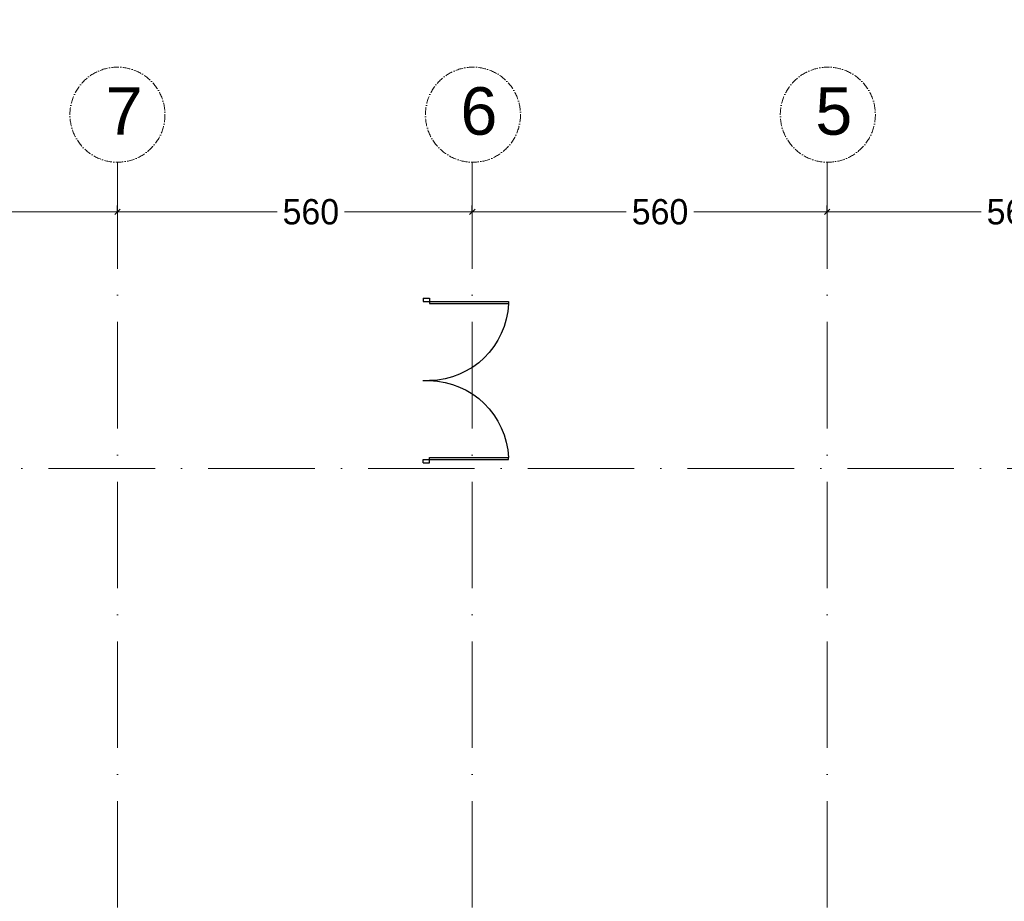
# Model space of a CAD drawing. Header units: centimetres. Extents: x 100159 to 225226, y -81380 to -23241.
# Tile 85 of 139: x 204585 to 206139, y -60922 to -59530. Entities that reach past the tile are written whole.
import ezdxf
from ezdxf.xclip import XClip

# ---------------------------------------------------------------- set-up
doc = ezdxf.new("R2010")
doc.units = ezdxf.units.CM
doc.header["$XCLIPFRAME"] = 2
doc.linetypes.add('ACAD_ISO10W100', pattern=[18, 12, -3, 0, -3])
doc.layers.get('0').update_dxf_attribs({"lineweight": 5})
for name, color, linetype in [('18', 8, 'Continuous'), ('23', 63, 'Continuous'), ('DDL-PLAN MASSE PAYSAGE', 7, 'Continuous')]:
    doc.layers.add(name, color=color, linetype=linetype)
doc.layers.add('DDL-HAB-COTES', color=161, linetype='Continuous', lineweight=9)
doc.layers.add('DDL-TRAIT AXES', color=1, linetype='ACAD_ISO10W100', lineweight=5)
doc.layers.add('DDL-SHON', color=7, linetype='Continuous', true_color=0x00e000, plot=False)
doc.styles.add('Century Gothic', font='GOTHIC.TTF')
doc.styles.get("Standard").update_dxf_attribs({"font": 'arial.ttf'})
doc.dimstyles.new('C100 cm', dxfattribs={"dimscale": 100, "dimtxt": 0.2, "dimasz": 0.085, "dimexe": 0.1, "dimexo": 0.0625, "dimgap": 0.09, "dimtad": 0, "dimdec": 0, "dimzin": 0, "dimdsep": 46, "dimtxsty": 'Century Gothic', "dimblk": 'OBLIQUE', "dimcen": 0.09, "dimdle": 0.1, "dimclrd": 256, "dimclrt": 256, "dimadec": 0, "dimazin": 0, "dimtfac": 1, "dimtdec": 0, "dimtofl": 0, "dimtmove": 2, "dimatfit": 2, "dimfxl": 0.15, "dimfxlon": 1, "dimtolj": 1, "dimtzin": 0, "dimlwd": -1, "dimarcsym": 0})

# ---------------------------------------------------------------- blocks, each defined once
blk = doc.blocks.new('porte DAS260')
at = {"layer": '18'}
for p, q in [((202697.6, -43936.1), (202563.1, -43936.1)), ((202563.1, -43936.1), (202563.1, -43939.2)), ((202687.6, -43939.2), (202563.1, -43939.2)), ((202687.6, -43930.8), (202687.6, -43939.2)), ((202697.6, -43930.8), (202687.6, -43930.8)), ((202697.6, -43930.8), (202697.6, -43936.1)), ((202698.1, -44061.1), (202687.6, -44061.1)), ((202687.6, -44182.4), (202563.1, -44182.4)), ((202563.1, -44185.6), (202563.1, -44182.4)), ((202697.6, -44185.6), (202563.1, -44185.6)), ((202687.6, -44190.8), (202687.6, -44182.4)), ((202697.6, -44190.8), (202697.6, -44185.6)), ((202697.6, -44190.8), (202687.6, -44190.8))]:
    blk.add_line(p, q, dxfattribs=at)
for centre, start, end in [((202690.2, -43933.9), 182.6139, 268.8338), ((202690.2, -44188.2), 91.1662, 177.3861)]:
    blk.add_arc(centre, 127.2, start, end, dxfattribs=at)
blk = doc.blocks.new('17.07 CADASTRE')
at = {"layer": '23'}
h = blk.add_hatch(dxfattribs=at)
h.set_pattern_fill('CROSS', color=9, scale=0.122312, angle=-74.5126)
h.set_pattern_definition([(285.487436, (-1752.3689, 119.6183), (0.95587097, -0.5410825), [0.38833935, -1.16501804]), (15.487436, (-1752.5042, 119.37936), (0.5410825, 0.95587097), [0.38833935, -1.16501804])])
h.paths.add_polyline_path([(296.556, 77.111), (237.111, 55.333), (234.333, 63.889), (230.222, 79.222), (287.333, 104.778), (286, 108.667), (283.764, 107.684), (283.586, 107.684), (284.556, 108.111), (281.778, 113.778), (279.556, 117), (276.889, 119.556), (274.222, 121.222), (271, 122.222), (267.222, 123.778), (264.111, 125.444), (253.889, 127.667), (249.222, 128.444), (241, 128.111), (233.111, 127.444), (216.889, 124.444), (201.667, 120.778), (176.222, 114.111), (165.556, 111.111), (124.556, 102.444), (122.333, 102.222), (76.778, 95.667), (65.222, 94.333), (35.444, 90.111), (31.667, 89.667), (13.222, 87.017), (13.222, 11), (305.953, 11), (306.333, 20.889), (306.457, 20.91), (306.778, 27.444), (306.556, 41.222), (304.889, 48.667)])
h.paths.add_polyline_path([(382.444, 188.112), (366.222, 179.889), (324.333, 156.222), (321.556, 150.111), (319.889, 143.222), (318.444, 140), (316.333, 136.444), (312.889, 132.222), (311, 129.556), (309.667, 127), (309.222, 124.889), (309.111, 121.556), (313, 67.111), (320.889, 34.556), (323.889, 23), (326.72, 11), (382.444, 11)])
h.paths.add_polyline_path([(114.441, 168.682), (114.556, 172.222), (114.765, 174.055), (114.889, 176.111), (115.444, 180), (117, 187), (119.807, 200.743), (131.778, 243.333), (132.667, 246.889), (134.333, 259.778), (123.889, 263.889), (95.589, 275.588), (95.778, 276.111), (116.444, 322.667), (114.867, 324.739), (110, 330.778), (101, 340.111), (94.778, 345.889), (88.111, 351.333), (84.333, 354.222), (77.667, 358.667), (70, 363), (64.667, 366.778), (62.667, 368.556), (61, 370.778), (59.667, 373.333), (57.444, 376.444), (55, 379.889), (50.444, 384.111), (47.778, 386.111), (42.889, 389.333), (34.778, 392.222), (29.778, 390.222), (28, 389.111), (23.444, 385.111), (19.596, 381.153), (45.333, 361.111), (41.87, 356.754), (41.556, 357), (39.111, 354), (13.222, 374.341), (13.222, 359.889), (17.111, 358.444), (17.556, 359.444), (21.111, 358), (20.778, 357), (22.556, 356.333), (22.889, 357.333), (29.222, 354.889), (26.333, 347.667), (22.889, 349), (21.556, 345.667), (17.889, 347.111), (18.556, 348.889), (13.222, 350.98), (13.222, 268.872), (22.444, 266.333), (20.333, 258.444), (13.222, 260.467), (13.222, 114.187), (18.444, 116), (18.889, 112.778), (28.889, 113.333), (38.667, 115.778), (41.333, 115.778), (59.333, 118.667), (82, 120.333), (98.222, 123.111), (115.889, 127.889), (114.889, 141.889), (114.853, 142.698), (114.556, 146.667), (114.435, 152.182), (114.222, 157), (114.259, 160.231), (114.222, 161.889), (114.123, 164.5), (114.333, 166.889)])
h.paths.add_polyline_path([(35.889, 199), (33.222, 200.111), (35, 204.222), (37.556, 203)], flags=16)
h.paths.add_polyline_path([(48.222, 318.556), (43.778, 319.556), (44.333, 321.778), (38.889, 323), (39, 323.778), (35, 324.667), (35.111, 325.333), (31.556, 326.111), (33.444, 334.667), (40.444, 333), (40.222, 332.111), (43.222, 331.444), (42.889, 330), (46, 329.333), (49, 342.556), (55.111, 337.444), (53, 328.556), (50.667, 329.111)], flags=16)
h.paths.add_polyline_path([(23.889, 322.556), (20.556, 323.222), (21.111, 326.222), (24.556, 325.556)], flags=16)
h.paths.add_polyline_path([(19.667, 324.111), (14.111, 325.222), (14.556, 327.889), (20.222, 326.778)], flags=16)
h.paths.add_polyline_path([(57.556, 349), (56.556, 349.778), (56, 349.111), (53.667, 350.778), (54, 351.444), (50.556, 354.111), (52.889, 357.333), (53.667, 356.889), (54.444, 358), (53.778, 358.556), (59.667, 366.333), (64.444, 362.556), (60.444, 357.111), (64.444, 353.778), (61.889, 350.556), (59.889, 352.111)], flags=16)
h.paths.add_polyline_path([(38.667, 373.444), (35.778, 375.889), (35.444, 375.556), (32.333, 378), (33.111, 379.111), (30, 381.444), (32.444, 384.778), (35.556, 382.222), (36, 382.889), (36.889, 382.333), (37.889, 383.667), (40.444, 381.444), (42.889, 384.667), (47.778, 380.889), (42.889, 374.556), (40.778, 376.222)], flags=16)
h.paths.add_polyline_path([(64.778, 393.222), (55, 404.111), (51.333, 405.889), (50, 405.222), (47.889, 404.556), (45.556, 404.556), (44.778, 404.667), (43.889, 405.111), (34.778, 392.222), (42.889, 389.333), (47.778, 386.111), (50.444, 384.111), (55, 379.889), (57.444, 376.444), (59.667, 373.333), (61, 370.778), (62.667, 368.556), (64.667, 366.778), (70, 363), (77.667, 358.667), (84.333, 354.222), (88.111, 351.333), (94.778, 345.889), (101, 340.111), (110, 330.778), (112.546, 327.619), (117, 349.111), (122, 359.222), (113.222, 363.667), (115.333, 367.889), (104.333, 373.444), (104.111, 373), (103.667, 373.222), (103.889, 373.667)])
h.paths.add_polyline_path([(60.667, 391.556), (67.111, 388.333), (66.333, 386.667), (70.778, 384.444), (67.333, 377.444), (61, 380.556), (61.667, 381.889), (57, 384.222)], flags=16)
h.paths.add_polyline_path([(56.111, 388.778), (44.667, 394.444), (48.111, 401.222), (52.444, 399.111), (52.556, 399.556), (55.444, 398.111), (53.889, 395), (58.111, 393)], flags=16)
h.paths.add_polyline_path([(74.333, 380.889), (79.667, 378.222), (80.333, 379.556), (83.444, 378.111), (79.333, 369.889), (70.889, 374.222)], flags=16)
h.paths.add_polyline_path([(87.444, 378.444), (92.444, 376), (90.556, 372.333), (90, 372.667), (88.556, 369.778), (93.889, 367.222), (90.667, 360.778), (81, 365.556)], flags=16)
h.paths.add_polyline_path([(97.444, 368.111), (107.667, 363.111), (104.556, 356.778), (94.333, 361.778)], flags=16)
h.paths.add_polyline_path([(109.222, 359.889), (112.444, 358.222), (111.778, 357), (113.222, 356.222), (114.444, 358.667), (117.667, 357), (111, 343.444), (106.667, 345.556), (108, 348.333), (104.444, 350.111)], flags=16)
h.paths.add_polyline_path([(138.333, 392.333), (139.444, 392.667), (142.289, 398.356), (133.889, 402.556), (137.222, 409.444), (142.667, 406.667), (143.556, 408.444), (146.6, 406.978), (147.111, 408), (146.954, 409.778), (132.144, 409.778), (130.222, 406), (122.667, 409.778), (88.627, 409.778), (92.222, 408), (85.444, 394.444), (81.667, 396.333), (82.667, 398.444), (80.556, 399.556), (81.667, 401.667), (77.444, 403.778), (80.481, 409.778), (77.236, 409.778), (74.889, 405), (69.444, 407.778), (69.889, 408.778), (67.857, 409.778), (56.288, 409.778), (58.444, 408.667), (64.444, 402), (64.889, 402.333), (65.111, 402), (64.778, 401.667), (68.222, 397.778), (70.667, 396.556), (71.667, 398.667), (76.333, 396.333), (75.333, 394.222), (83.333, 390.222), (84.333, 392.333), (89, 390), (88.222, 388.333), (88.556, 388.111), (88.444, 387.778), (96, 383.889), (97, 386), (105.444, 381.778), (104.444, 379.667), (118, 372.889), (119.063, 372.48), (121, 372.111), (123.444, 372.222), (123.333, 372.667), (123.778, 372.778), (123.889, 372.333), (124.556, 372.556), (126.503, 373.571), (127.437, 374.272), (128.105, 375.058), (128.808, 376.042), (120.778, 380.222), (120.889, 380.444), (117.444, 382.111), (119.889, 386.778), (123.222, 385.111), (123.778, 386.111), (131.912, 381.934), (136.222, 390.556), (136.417, 390.75), (136.556, 391), (137.444, 391.778)])
h.paths.add_polyline_path([(94.778, 396.222), (95.111, 397), (90.889, 399.111), (93, 403.333), (93.889, 402.889), (95.333, 405.667), (98, 404.333), (98.333, 405), (101.889, 403.111), (101.667, 402.556), (104.556, 401.111), (101.111, 394), (98.111, 395.556), (97.667, 394.667)], flags=16)
h.paths.add_polyline_path([(104.778, 389.444), (108.222, 396.333), (118.667, 391.222), (115.667, 385.222), (112.889, 386.556), (112.444, 385.667)], flags=16)
blk = doc.blocks.new('_Oblique')
at = {"color": 0, "linetype": 'ByBlock', "lineweight": -2}
blk.add_line((-0.5, -0.5), (0.5, 0.5), dxfattribs=at)
blk = doc.blocks.new('*D803')
at = {"layer": 'DDL-HAB-COTES', "transparency": 16777216}
for p, q in [((205849.6, -59833.7), (206102.5, -59833.7)), ((206429.6, -59833.7), (206209.1, -59833.7))]:
    blk.add_line(p, q, dxfattribs=at)
at = {"layer": 'DDL-HAB-COTES', "color": 0, "lineweight": -2, "transparency": 16777216}
for p, q in [((205859.6, -59833.7), (205859.6, -59823.7)), ((206419.6, -59833.7), (206419.6, -59823.7))]:
    blk.add_line(p, q, dxfattribs=at)
at = {"layer": 'Defpoints', "color": 0, "transparency": 16777216}
for p in [(205859.6, -59833.7), (205859.6, -60238.4), (206419.6, -60238.4)]:
    blk.add_point(p, dxfattribs=at)
at = {"layer": 'DDL-HAB-COTES', "transparency": 16777216, "xscale": 8.5, "yscale": 8.5, "zscale": 8.5, "rotation": 180}
blk.add_blockref('_Oblique', (205859.6, -59833.7), dxfattribs=at)
at = {"layer": 'DDL-HAB-COTES', "transparency": 16777216, "xscale": 8.5, "yscale": 8.5, "zscale": 8.5}
blk.add_blockref('_Oblique', (206419.6, -59833.7), dxfattribs=at)
at = {"layer": 'DDL-HAB-COTES', "lineweight": -3, "transparency": 16777216, "insert": (206155.8, -59833.7), "char_height": 40, "attachment_point": 5, "style": 'Century Gothic'}
blk.add_mtext('\\A1;560', dxfattribs=at)
blk = doc.blocks.new('*D804')
at = {"layer": 'DDL-HAB-COTES', "transparency": 16777216}
for p, q in [((205289.6, -59833.7), (205542.5, -59833.7)), ((205869.6, -59833.7), (205649.1, -59833.7))]:
    blk.add_line(p, q, dxfattribs=at)
at = {"layer": 'DDL-HAB-COTES', "color": 0, "lineweight": -2, "transparency": 16777216}
for p, q in [((205299.6, -59833.7), (205299.6, -59823.7)), ((205859.6, -59833.7), (205859.6, -59823.7))]:
    blk.add_line(p, q, dxfattribs=at)
at = {"layer": 'Defpoints', "color": 0, "transparency": 16777216}
for p in [(205299.6, -59833.7), (205299.6, -60238.4), (205859.6, -60238.4)]:
    blk.add_point(p, dxfattribs=at)
at = {"layer": 'DDL-HAB-COTES', "transparency": 16777216, "xscale": 8.5, "yscale": 8.5, "zscale": 8.5, "rotation": 180}
blk.add_blockref('_Oblique', (205299.6, -59833.7), dxfattribs=at)
at = {"layer": 'DDL-HAB-COTES', "transparency": 16777216, "xscale": 8.5, "yscale": 8.5, "zscale": 8.5}
blk.add_blockref('_Oblique', (205859.6, -59833.7), dxfattribs=at)
at = {"layer": 'DDL-HAB-COTES', "lineweight": -3, "transparency": 16777216, "insert": (205595.8, -59833.7), "char_height": 40, "attachment_point": 5, "style": 'Century Gothic'}
blk.add_mtext('\\A1;560', dxfattribs=at)
blk = doc.blocks.new('*D805')
at = {"layer": 'DDL-HAB-COTES', "transparency": 16777216}
for p, q in [((204729.6, -59833.7), (204991.5, -59833.7)), ((205309.6, -59833.7), (205098.1, -59833.7))]:
    blk.add_line(p, q, dxfattribs=at)
at = {"layer": 'DDL-HAB-COTES', "color": 0, "lineweight": -2, "transparency": 16777216}
for p, q in [((204739.6, -59833.7), (204739.6, -59823.7)), ((205299.6, -59833.7), (205299.6, -59823.7))]:
    blk.add_line(p, q, dxfattribs=at)
at = {"layer": 'Defpoints', "color": 0, "transparency": 16777216}
for p in [(204739.6, -59833.7), (204739.6, -60238.4), (205299.6, -60238.4)]:
    blk.add_point(p, dxfattribs=at)
at = {"layer": 'DDL-HAB-COTES', "transparency": 16777216, "xscale": 8.5, "yscale": 8.5, "zscale": 8.5, "rotation": 180}
blk.add_blockref('_Oblique', (204739.6, -59833.7), dxfattribs=at)
at = {"layer": 'DDL-HAB-COTES', "transparency": 16777216, "xscale": 8.5, "yscale": 8.5, "zscale": 8.5}
blk.add_blockref('_Oblique', (205299.6, -59833.7), dxfattribs=at)
at = {"layer": 'DDL-HAB-COTES', "lineweight": -3, "transparency": 16777216, "insert": (205044.8, -59833.7), "char_height": 40, "attachment_point": 5, "style": 'Century Gothic'}
blk.add_mtext('\\A1;560', dxfattribs=at)
blk = doc.blocks.new('*D806')
at = {"layer": 'DDL-HAB-COTES', "transparency": 16777216}
for p, q in [((204160.1, -59833.7), (204429, -59833.7)), ((204749.6, -59833.7), (204535.6, -59833.7))]:
    blk.add_line(p, q, dxfattribs=at)
at = {"layer": 'DDL-HAB-COTES', "color": 0, "lineweight": -2, "transparency": 16777216}
for p, q in [((204170.1, -59833.7), (204170.1, -59823.7)), ((204739.6, -59833.7), (204739.6, -59823.7))]:
    blk.add_line(p, q, dxfattribs=at)
at = {"layer": 'Defpoints', "color": 0, "transparency": 16777216}
for p in [(204170.1, -59833.7), (204170.1, -60188.5), (204739.6, -60239.4)]:
    blk.add_point(p, dxfattribs=at)
at = {"layer": 'DDL-HAB-COTES', "transparency": 16777216, "xscale": 8.5, "yscale": 8.5, "zscale": 8.5, "rotation": 180}
blk.add_blockref('_Oblique', (204170.1, -59833.7), dxfattribs=at)
at = {"layer": 'DDL-HAB-COTES', "transparency": 16777216, "xscale": 8.5, "yscale": 8.5, "zscale": 8.5}
blk.add_blockref('_Oblique', (204739.6, -59833.7), dxfattribs=at)
at = {"layer": 'DDL-HAB-COTES', "lineweight": -3, "transparency": 16777216, "insert": (204482.3, -59833.7), "char_height": 40, "attachment_point": 5, "style": 'Century Gothic'}
blk.add_mtext('\\A1;570', dxfattribs=at)

msp = doc.modelspace()

# ---------------------------------------------------------------- linework, layer by layer
at = {"layer": 'DDL-TRAIT AXES', "ltscale": 14}
for p, q in [((204739.6, -59755.3), (204739.6, -63830.8)), ((205299.6, -59755.3), (205299.6, -63830.8)), ((205859.6, -59755.3), (205859.6, -63830.8)), ((199084.7, -60238.4), (208105.6, -60238.4))]:
    msp.add_line(p, q, dxfattribs=at)
at = {"layer": 'DDL-TRAIT AXES'}
for centre in [(204739.6, -59680.3), (205300.6, -59680.3), (205860.6, -59680.3)]:
    msp.add_circle(centre, 75, dxfattribs=at)

# ---------------------------------------------------------------- block references
at = {"layer": 'DDL-PLAN MASSE PAYSAGE', "linetype": 'ByBlock'}
ref = msp.add_blockref('17.07 CADASTRE', (176094.2, -61986.4), dxfattribs=dict(at, xscale=106.2859075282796, yscale=106.2859075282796, zscale=106.2859075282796, rotation=344.5125640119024))
XClip(ref).set_block_clipping_path([(36.599704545, 85.9239172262), (419.7690201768, 192.095693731), (361.9471425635, 400.7723308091), (-21.2221730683, 294.6005543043)])
at = {"layer": 'DDL-SHON', "linetype": 'Continuous', "xscale": -1}
msp.add_blockref('porte DAS260', (407919.8, -16038.9), dxfattribs=at)

# ---------------------------------------------------------------- texts
at = {"layer": 'DDL-TRAIT AXES', "char_height": 75, "attachment_point": 1}
for s, insert in [('{\\fSwis721 Lt BT|b0|i0|c0|p34;7}', (204720.9, -59636.9)), ('{\\fSwis721 Lt BT|b0|i0|c0|p34;6}', (205280.9, -59636.9)), ('{\\fSwis721 Lt BT|b0|i0|c0|p34;5}', (205840.9, -59636.9))]:
    msp.add_mtext_dynamic_manual_height_columns(s, width=107.612, gutter_width=12.5, heights=[0], dxfattribs=dict(at, insert=insert))

# ---------------------------------------------------------------- dimensions: what is measured, and where the dimension line sits
at = {"layer": 'DDL-HAB-COTES', "lineweight": -3}
for base, p1, p2, picture, middle in [((204170.0716619, -59833.7400765), (204739.5716619, -60239.3889388), (204170.0716619, -60188.4664156), '*D806', (204482.3127253, -59833.7400765)), ((204739.6, -59833.7), (205299.6, -60238.4), (204739.6, -60238.4), '*D805', (205044.8, -59833.7)), ((205299.6, -59833.7), (205859.6, -60238.4), (205299.6, -60238.4), '*D804', (205595.8, -59833.7)), ((205859.6, -59833.7), (206419.6, -60238.4), (205859.6, -60238.4), '*D803', (206155.8, -59833.7))]:
    dim = msp.add_linear_dim(base=base, p1=p1, p2=p2, dimstyle='C100 cm', override={"dimtxt": 0.4, "dimfxl": 0}, dxfattribs=at)
    dim.commit()
    dim.dimension.update_dxf_attribs({"geometry": picture, "text_midpoint": middle, "dimtype": 160})

doc.saveas('drawing.dxf')
